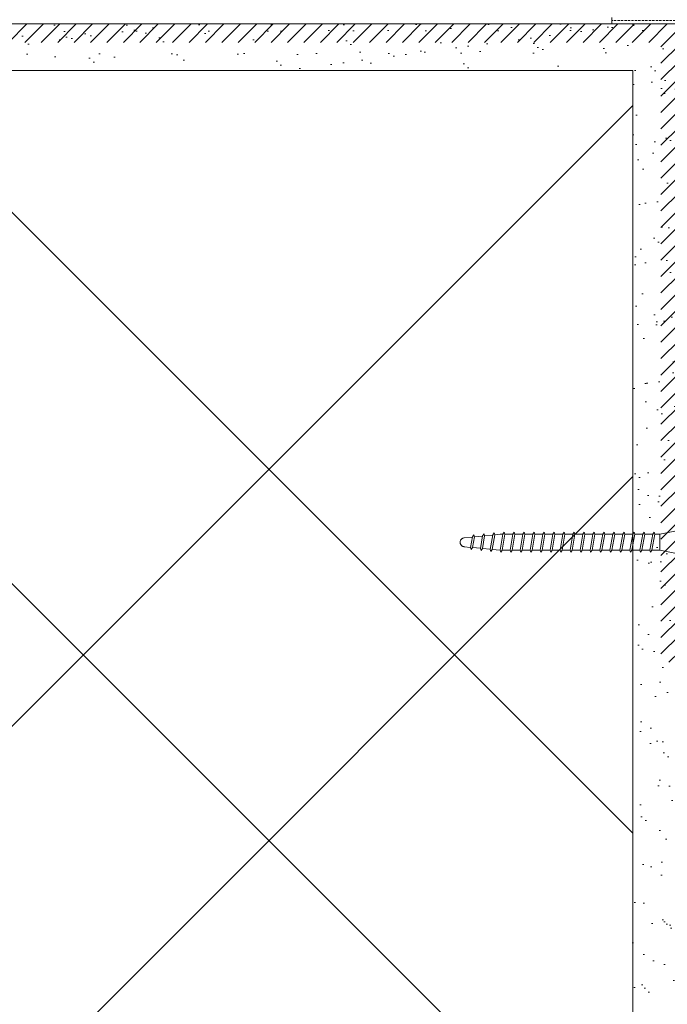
# Model space of a CAD drawing. Header units: millimetres. Extents: x -330321 to -319702, y -17713 to -4070.
# Tile 5 of 22: x -327052 to -326913, y -11046 to -10834. Entities that reach past the tile are written whole.
import ezdxf
from ezdxf.xclip import XClip

# ---------------------------------------------------------------- set-up
doc = ezdxf.new("R2010")
doc.units = ezdxf.units.MM
doc.header["$MEASUREMENT"] = 0
doc.header["$XCLIPFRAME"] = 0
doc.linetypes.add('DASHED', pattern=[19.05, 12.7, -6.35])
doc.linetypes.add('ČÁRKOVANÁ', pattern=[0.75, 0.5, -0.25])
for name, color, linetype in [('POHLED ZÁPADNÍ_1_DEK_Kotvení', 7, 'Continuous'), ('POHLED ZÁPADNÍ_1_DEK_Penetrace', 7, 'Continuous'), ('POHLED ZÁPADNÍ_1_DEK_SLABA', 7, 'Continuous'), ('POHLED ZÁPADNÍ_1_DEK_Textilie', 7, 'Continuous'), ('POHLED ZÁPADNÍ_1_DEK_ŠRAFY', 7, 'Continuous')]:
    doc.layers.add(name, color=color, linetype=linetype)

# ---------------------------------------------------------------- blocks, each defined once
blk = doc.blocks.new('Kresba_1_1', base_point=(-330716.39, -11910.99))
at = {"layer": 'POHLED ZÁPADNÍ_1_DEK_Penetrace', "linetype": 'Continuous', "lineweight": 18}
h = blk.add_hatch(dxfattribs=at)
h.set_pattern_fill('ANSI31_0001', color=22, style=0, pattern_type=2)
h.set_pattern_definition([(45, (-475787.2423, -34770.2533), (-1.767766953, 1.767766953), [])])
h.paths.add_polyline_path([(-327134.97, -10834.56), (-327134.97, -10838.55), (-326914.24, -10838.55), (-326914.24, -10972.42), (-326910.24, -10971.62), (-326910.24, -10834.56)])
at = {"layer": 'POHLED ZÁPADNÍ_1_DEK_ŠRAFY', "linetype": 'Continuous', "lineweight": 18}
h = blk.add_hatch(dxfattribs=at)
h.set_pattern_fill('AR_SAND_0001', color=3, style=0, pattern_type=2)
h.set_pattern_definition([(37.5, (-475787.242, -34770.253), (-0.3149668, 9.63411885), [0, -7.6, 0, -8.5, 0, -8.125]), (7.5, (-475787.242, -34770.253), (8.8488835, 14.1107303), [0, -4.1, 0, -6.85, 0, -2.625]), (327.5, (-475793.392, -34770.253), (15.5707093, 0.02829527), [0, -2.5, 0, -9, 0, -11.75]), (317.5, (-475793.392, -34770.253), (15.030633, 4.3883778), [0, -1.25, 0, -5.9, 0, -6.75])])
h.paths.add_polyline_path([(-327134.97, -10834.56), (-327134.97, -10844.56), (-326920.24, -10844.56), (-326920.24, -11044.02), (-326919.98, -11043.62), (-326919.84, -11044.05), (-326918.12, -11044.05), (-326917.83, -11043.62), (-326917.69, -11044.05), (-326915.96, -11044.05), (-326915.67, -11043.62), (-326915.53, -11044.05), (-326914.42, -11044.05), (-326910.24, -11043.22), (-326910.24, -10834.56)])
h = blk.add_hatch(dxfattribs=at)
h.set_pattern_fill('ZDIVO2_0001', color=3, style=0, pattern_type=2)
h.set_pattern_definition([(45, (-475881.91, -49052.55), (-124.4508, 124.4508), []), (45, (-475801.91, -49052.55), (-124.4508, 124.4508), []), (135, (-475881.91, -49052.55), (124.4508, 124.4508), []), (135, (-475801.91, -49052.55), (124.4508, 124.4508), [])])
h.paths.add_polyline_path([(-327224.21, -10844.56), (-327354.6, -10844.56), (-327354.6, -11144.56), (-326920.24, -11144.54), (-326920.24, -11047.5), (-326920.44, -11047.5), (-326920.74, -11047.93), (-326920.87, -11047.5), (-326922.6, -11047.5), (-326922.89, -11047.93), (-326923.03, -11047.5), (-326924.75, -11047.5), (-326925.04, -11047.93), (-326925.18, -11047.5), (-326926.9, -11047.5), (-326927.19, -11047.93), (-326927.33, -11047.5), (-326929.05, -11047.5), (-326929.34, -11047.93), (-326929.48, -11047.5), (-326931.2, -11047.5), (-326931.49, -11047.93), (-326931.63, -11047.5), (-326933.35, -11047.5), (-326933.64, -11047.93), (-326933.78, -11047.5), (-326935.51, -11047.5), (-326935.8, -11047.93), (-326935.94, -11047.5), (-326937.66, -11047.5), (-326937.95, -11047.93), (-326938.09, -11047.5), (-326939.81, -11047.5), (-326940.1, -11047.93), (-326940.24, -11047.5), (-326941.96, -11047.5), (-326942.25, -11047.93), (-326942.39, -11047.5), (-326944.11, -11047.5), (-326944.4, -11047.93), (-326944.54, -11047.5), (-326946.26, -11047.5), (-326946.55, -11047.93), (-326946.69, -11047.5), (-326948.41, -11047.5), (-326948.71, -11047.93), (-326948.84, -11047.5), (-326950.54, -11047.33), (-326950.83, -11047.76), (-326950.97, -11047.33), (-326950.96, -11047.29), (-326952.65, -11047.12), (-326952.94, -11047.55), (-326953.08, -11047.12), (-326953.07, -11047.07), (-326954.76, -11046.91), (-326955.06, -11047.34), (-326955.2, -11046.91), (-326955.19, -11046.86), (-326956.59, -11046.72, -0.904988), (-326956.59, -11044.83), (-326954.8, -11044.65), (-326954.79, -11044.61), (-326954.5, -11044.18), (-326954.36, -11044.61), (-326952.61, -11044.43), (-326952.6, -11044.39), (-326952.31, -11043.96), (-326952.17, -11044.39), (-326950.42, -11044.21), (-326950.41, -11044.17), (-326950.12, -11043.74), (-326949.98, -11044.17), (-326948.84, -11044.05), (-326948.24, -11044.05), (-326947.95, -11043.62), (-326947.81, -11044.05), (-326946.09, -11044.05), (-326945.8, -11043.62), (-326945.66, -11044.05), (-326943.93, -11044.05), (-326943.64, -11043.62), (-326943.5, -11044.05), (-326941.78, -11044.05), (-326941.49, -11043.62), (-326941.35, -11044.05), (-326939.63, -11044.05), (-326939.34, -11043.62), (-326939.2, -11044.05), (-326937.48, -11044.05), (-326937.19, -11043.62), (-326937.05, -11044.05), (-326935.33, -11044.05), (-326935.04, -11043.62), (-326934.9, -11044.05), (-326933.18, -11044.05), (-326932.89, -11043.62), (-326932.75, -11044.05), (-326931.03, -11044.05), (-326930.73, -11043.62), (-326930.6, -11044.05), (-326928.87, -11044.05), (-326928.58, -11043.62), (-326928.44, -11044.05), (-326926.72, -11044.05), (-326926.43, -11043.62), (-326926.29, -11044.05), (-326924.57, -11044.05), (-326924.28, -11043.62), (-326924.14, -11044.05), (-326922.42, -11044.05), (-326922.13, -11043.62), (-326921.99, -11044.05), (-326920.27, -11044.05), (-326920.24, -11044.02), (-326920.24, -10844.56), (-327216.21, -10844.56), (-327216.21, -10896.7, -0.146838), (-327217.21, -10899.2), (-327223.21, -10899.2, -0.146839), (-327224.21, -10896.7)])
at = {"layer": 'POHLED ZÁPADNÍ_1_DEK_Kotvení', "color": 41, "linetype": 'DASHED', "lineweight": 18}
for p, q in [((-326950.12, -10944.19), (-326950.41, -10944.62)), ((-326949.98, -10944.62), (-326950.12, -10944.19)), ((-326947.95, -10944.08), (-326948.24, -10944.51)), ((-326947.81, -10944.51), (-326947.95, -10944.08)), ((-326945.8, -10944.08), (-326946.09, -10944.51)), ((-326945.66, -10944.51), (-326945.8, -10944.08)), ((-326943.64, -10944.08), (-326943.93, -10944.51)), ((-326943.5, -10944.51), (-326943.64, -10944.08)), ((-326941.49, -10944.08), (-326941.78, -10944.51)), ((-326941.35, -10944.51), (-326941.49, -10944.08)), ((-326939.34, -10944.08), (-326939.63, -10944.51)), ((-326939.2, -10944.51), (-326939.34, -10944.08)), ((-326937.19, -10944.08), (-326937.48, -10944.51)), ((-326937.05, -10944.51), (-326937.19, -10944.08)), ((-326935.04, -10944.08), (-326935.33, -10944.51)), ((-326934.9, -10944.51), (-326935.04, -10944.08)), ((-326932.89, -10944.08), (-326933.18, -10944.51)), ((-326932.75, -10944.51), (-326932.89, -10944.08)), ((-326930.73, -10944.08), (-326931.03, -10944.51)), ((-326930.6, -10944.51), (-326930.73, -10944.08)), ((-326928.58, -10944.08), (-326928.87, -10944.51)), ((-326928.44, -10944.51), (-326928.58, -10944.08)), ((-326926.43, -10944.08), (-326926.72, -10944.51)), ((-326926.29, -10944.51), (-326926.43, -10944.08)), ((-326924.28, -10944.08), (-326924.57, -10944.51)), ((-326924.14, -10944.51), (-326924.28, -10944.08)), ((-326922.13, -10944.08), (-326922.42, -10944.51)), ((-326921.99, -10944.51), (-326922.13, -10944.08)), ((-326919.98, -10944.08), (-326920.27, -10944.51)), ((-326919.84, -10944.51), (-326919.98, -10944.08)), ((-326917.83, -10944.08), (-326918.12, -10944.51)), ((-326917.69, -10944.51), (-326917.83, -10944.08)), ((-326915.67, -10944.08), (-326915.96, -10944.51)), ((-326915.67, -10944.08), (-326915.96, -10944.51)), ((-326915.53, -10944.51), (-326915.67, -10944.08)), ((-326915.53, -10944.51), (-326915.67, -10944.08)), ((-326914.42, -10944.51), (-326910.12, -10943.65)), ((-326954.8, -10945.11), (-326956.59, -10945.28)), ((-326955.2, -10947.36), (-326954.79, -10945.06)), ((-326954.5, -10944.63), (-326954.79, -10945.06)), ((-326954.76, -10947.36), (-326954.36, -10945.06)), ((-326954.36, -10945.06), (-326954.5, -10944.63)), ((-326952.61, -10944.89), (-326954.36, -10945.06)), ((-326953.08, -10947.57), (-326952.6, -10944.84)), ((-326952.65, -10947.57), (-326952.17, -10944.84)), ((-326952.31, -10944.41), (-326952.6, -10944.84)), ((-326952.17, -10944.84), (-326952.31, -10944.41)), ((-326950.42, -10944.67), (-326952.17, -10944.84)), ((-326950.97, -10947.78), (-326950.41, -10944.62)), ((-326950.54, -10947.78), (-326949.98, -10944.62)), ((-326948.84, -10944.51), (-326949.98, -10944.62)), ((-326948.84, -10947.95), (-326948.24, -10944.51)), ((-326948.24, -10944.51), (-326948.84, -10944.51)), ((-326948.41, -10947.95), (-326947.81, -10944.51)), ((-326946.09, -10944.51), (-326947.81, -10944.51)), ((-326946.09, -10944.51), (-326947.81, -10944.51)), ((-326946.69, -10947.95), (-326946.09, -10944.51)), ((-326946.26, -10947.95), (-326945.66, -10944.51)), ((-326943.93, -10944.51), (-326945.66, -10944.51)), ((-326943.93, -10944.51), (-326945.66, -10944.51)), ((-326944.54, -10947.95), (-326943.93, -10944.51)), ((-326944.11, -10947.95), (-326943.5, -10944.51)), ((-326941.78, -10944.51), (-326943.5, -10944.51)), ((-326942.39, -10947.95), (-326941.78, -10944.51)), ((-326941.96, -10947.95), (-326941.35, -10944.51)), ((-326939.63, -10944.51), (-326941.35, -10944.51)), ((-326940.24, -10947.95), (-326939.63, -10944.51)), ((-326939.81, -10947.95), (-326939.2, -10944.51)), ((-326937.48, -10944.51), (-326939.2, -10944.51)), ((-326938.09, -10947.95), (-326937.48, -10944.51)), ((-326937.66, -10947.95), (-326937.05, -10944.51)), ((-326935.33, -10944.51), (-326937.05, -10944.51)), ((-326935.94, -10947.95), (-326935.33, -10944.51)), ((-326935.51, -10947.95), (-326934.9, -10944.51)), ((-326933.18, -10944.51), (-326934.9, -10944.51)), ((-326933.78, -10947.95), (-326933.18, -10944.51)), ((-326933.35, -10947.95), (-326932.75, -10944.51)), ((-326931.03, -10944.51), (-326932.75, -10944.51)), ((-326931.63, -10947.95), (-326931.03, -10944.51)), ((-326931.2, -10947.95), (-326930.6, -10944.51)), ((-326928.87, -10944.51), (-326930.6, -10944.51)), ((-326929.48, -10947.95), (-326928.87, -10944.51)), ((-326929.05, -10947.95), (-326928.44, -10944.51)), ((-326926.72, -10944.51), (-326928.44, -10944.51)), ((-326927.33, -10947.95), (-326926.72, -10944.51)), ((-326926.9, -10947.95), (-326926.29, -10944.51)), ((-326924.57, -10944.51), (-326926.29, -10944.51)), ((-326925.18, -10947.95), (-326924.57, -10944.51)), ((-326924.75, -10947.95), (-326924.14, -10944.51)), ((-326922.42, -10944.51), (-326924.14, -10944.51)), ((-326923.03, -10947.95), (-326922.42, -10944.51)), ((-326922.6, -10947.95), (-326921.99, -10944.51)), ((-326920.27, -10944.51), (-326921.99, -10944.51)), ((-326920.87, -10947.95), (-326920.27, -10944.51)), ((-326920.44, -10947.95), (-326919.84, -10944.51)), ((-326918.12, -10944.51), (-326919.84, -10944.51)), ((-326918.72, -10947.95), (-326918.12, -10944.51)), ((-326918.29, -10947.95), (-326917.69, -10944.51)), ((-326915.96, -10944.51), (-326917.69, -10944.51)), ((-326916.57, -10947.95), (-326915.96, -10944.51)), ((-326916.57, -10947.95), (-326915.96, -10944.51)), ((-326916.14, -10947.95), (-326915.53, -10944.51)), ((-326916.14, -10947.95), (-326915.53, -10944.51)), ((-326914.42, -10944.51), (-326915.53, -10944.51)), ((-326914.42, -10947.95), (-326914.42, -10944.51)), ((-326955.19, -10947.32), (-326956.59, -10947.18)), ((-326955.06, -10947.79), (-326955.2, -10947.36)), ((-326954.76, -10947.36), (-326955.06, -10947.79)), ((-326953.07, -10947.53), (-326954.76, -10947.36)), ((-326952.94, -10948), (-326953.08, -10947.57)), ((-326952.65, -10947.57), (-326952.94, -10948)), ((-326950.96, -10947.74), (-326952.65, -10947.57)), ((-326950.83, -10948.21), (-326950.97, -10947.78)), ((-326950.54, -10947.78), (-326950.83, -10948.21)), ((-326948.84, -10947.95), (-326950.54, -10947.78)), ((-326948.71, -10948.38), (-326948.84, -10947.95)), ((-326948.41, -10947.95), (-326948.71, -10948.38)), ((-326946.69, -10947.95), (-326948.41, -10947.95)), ((-326946.69, -10947.95), (-326948.41, -10947.95)), ((-326946.55, -10948.38), (-326946.69, -10947.95)), ((-326946.26, -10947.95), (-326946.55, -10948.38)), ((-326944.54, -10947.95), (-326946.26, -10947.95)), ((-326944.54, -10947.95), (-326946.26, -10947.95)), ((-326944.4, -10948.38), (-326944.54, -10947.95)), ((-326944.11, -10947.95), (-326944.4, -10948.38)), ((-326942.39, -10947.95), (-326944.11, -10947.95)), ((-326942.25, -10948.38), (-326942.39, -10947.95)), ((-326941.96, -10947.95), (-326942.25, -10948.38)), ((-326940.24, -10947.95), (-326941.96, -10947.95)), ((-326940.1, -10948.38), (-326940.24, -10947.95)), ((-326939.81, -10947.95), (-326940.1, -10948.38)), ((-326938.09, -10947.95), (-326939.81, -10947.95)), ((-326937.95, -10948.38), (-326938.09, -10947.95)), ((-326937.66, -10947.95), (-326937.95, -10948.38)), ((-326935.94, -10947.95), (-326937.66, -10947.95)), ((-326935.8, -10948.38), (-326935.94, -10947.95)), ((-326935.51, -10947.95), (-326935.8, -10948.38)), ((-326933.78, -10947.95), (-326935.51, -10947.95)), ((-326933.64, -10948.38), (-326933.78, -10947.95)), ((-326933.35, -10947.95), (-326933.64, -10948.38)), ((-326931.63, -10947.95), (-326933.35, -10947.95)), ((-326931.49, -10948.38), (-326931.63, -10947.95)), ((-326931.2, -10947.95), (-326931.49, -10948.38)), ((-326929.48, -10947.95), (-326931.2, -10947.95)), ((-326929.34, -10948.38), (-326929.48, -10947.95)), ((-326929.05, -10947.95), (-326929.34, -10948.38)), ((-326927.33, -10947.95), (-326929.05, -10947.95)), ((-326927.19, -10948.38), (-326927.33, -10947.95)), ((-326926.9, -10947.95), (-326927.19, -10948.38)), ((-326925.18, -10947.95), (-326926.9, -10947.95)), ((-326925.04, -10948.38), (-326925.18, -10947.95)), ((-326924.75, -10947.95), (-326925.04, -10948.38)), ((-326923.03, -10947.95), (-326924.75, -10947.95)), ((-326922.89, -10948.38), (-326923.03, -10947.95)), ((-326922.6, -10947.95), (-326922.89, -10948.38)), ((-326920.87, -10947.95), (-326922.6, -10947.95)), ((-326920.74, -10948.38), (-326920.87, -10947.95)), ((-326920.44, -10947.95), (-326920.74, -10948.38)), ((-326918.72, -10947.95), (-326920.44, -10947.95)), ((-326918.58, -10948.38), (-326918.72, -10947.95)), ((-326918.29, -10947.95), (-326918.58, -10948.38)), ((-326916.57, -10947.95), (-326918.29, -10947.95)), ((-326916.43, -10948.38), (-326916.57, -10947.95)), ((-326916.43, -10948.38), (-326916.57, -10947.95)), ((-326916.14, -10947.95), (-326916.43, -10948.38)), ((-326916.14, -10947.95), (-326916.43, -10948.38)), ((-326914.42, -10947.95), (-326916.14, -10947.95)), ((-326910.12, -10948.81), (-326914.42, -10947.95))]:
    blk.add_line(p, q, dxfattribs=at)
blk.add_arc((-326956.5, -10946.23), 0.951, 95.7106, 264.2894, dxfattribs=at)
at = {"layer": 'POHLED ZÁPADNÍ_1_DEK_SLABA', "color": 153, "linetype": 'Continuous', "lineweight": 18}
for p, q in [((-326924.76, -10833.14), (-326924.76, -10834.56)), ((-326910.24, -10834.56), (-327214.58, -10834.56)), ((-327214.58, -10844.56), (-326920.24, -10844.56)), ((-326920.24, -10844.56), (-326920.24, -11144.56))]:
    blk.add_line(p, q, dxfattribs=at)
at = {"layer": 'POHLED ZÁPADNÍ_1_DEK_Textilie', "color": 1, "linetype": 'ČÁRKOVANÁ', "lineweight": 18, "flags": 128}
blk.add_lwpolyline([(-326894.9, -10850.65), (-326894.9, -10833.83), (-326924.76, -10833.83)], dxfattribs=at)

msp = doc.modelspace()

# ---------------------------------------------------------------- block references
at = {"color": 9, "linetype": 'Continuous', "lineweight": 13}
ref = msp.add_blockref('Kresba_1_1', (-330716.39, -11910.99), dxfattribs=at)
XClip(ref).set_block_clipping_path([(-330320.7226132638, -17712.8606360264), (-325144.8974555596, -4069.5162355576)])

doc.saveas('drawing.dxf')
